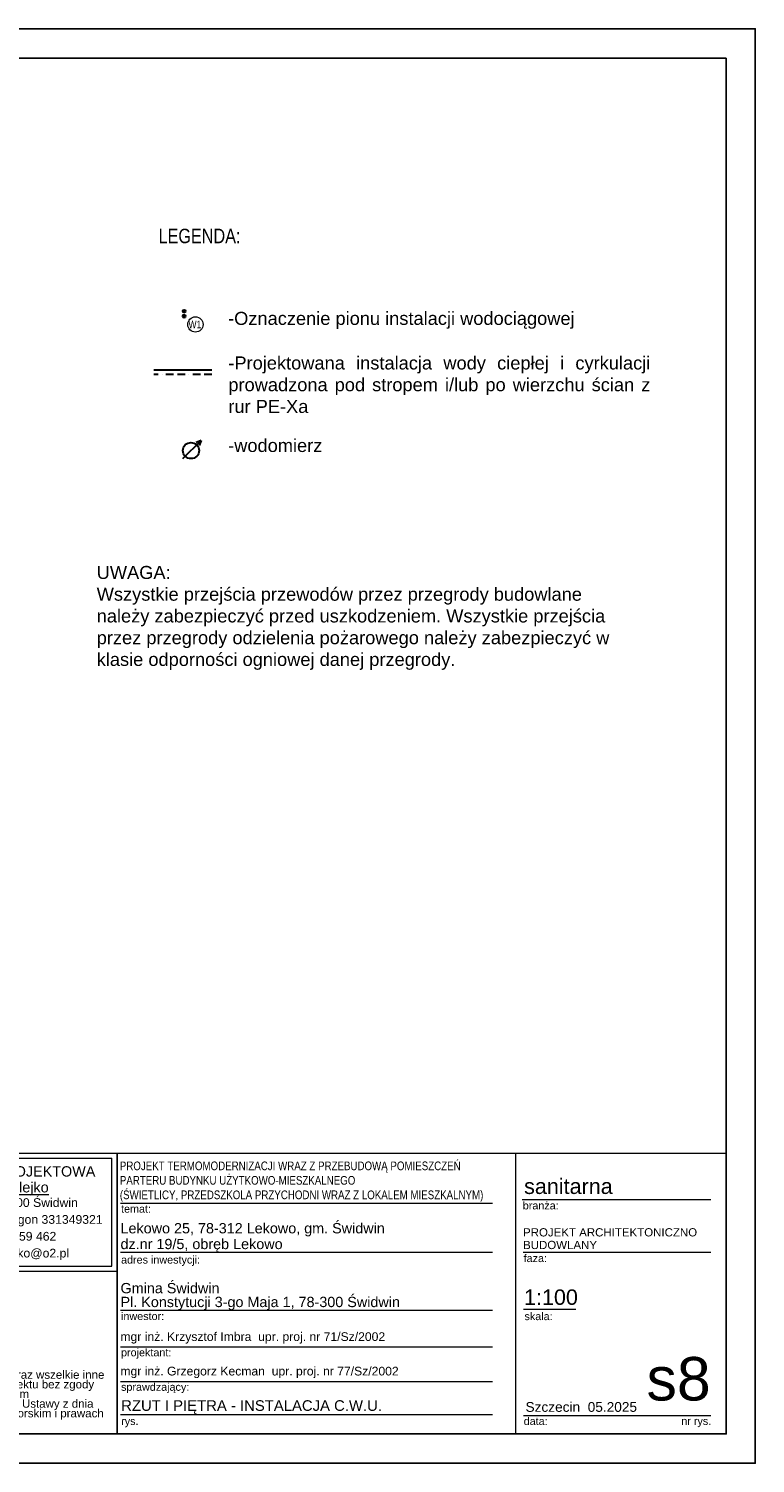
# Model space of a CAD drawing. Extents: x -438200 to -357500, y 15000 to 163871.
# Tile 72 of 148: x -411234 to -396200, y 59395 to 89095. Entities that reach past the tile are written whole.
import ezdxf
from ezdxf.lldxf.tags import DXFTag

# ---------------------------------------------------------------- set-up
doc = ezdxf.new("R2010")
doc.units = 0
doc.header["$MEASUREMENT"] = 0
doc.set_wipeout_variables(frame=1)
doc.linetypes.add('BORDER2', pattern=[22.225, 6.35, -3.175, 6.35, -3.175, 0, -3.175])
doc.layers.get('0').update_dxf_attribs({"color": 252})
for name, color, linetype, lineweight in [('#CIPELA WODA', 240, 'Continuous', 30), ('ARCH TABELA_Nr_Pióra__1', 252, 'Continuous', 25), ('ARCH TABELA_Nr_Pióra__21', 252, 'Continuous', 9), ('ARCH TABELA_Nr_Pióra__7', 252, 'Continuous', 13)]:
    doc.layers.add(name, color=color, linetype=linetype, lineweight=lineweight)
for name, color, linetype in [('#IS_opisy', 7, 'Continuous'), ('#opisy', 7, 'Continuous'), ('_TABELA', 7, 'Continuous'), ('IS_Grafika', 7, 'SOLID'), ('IS_Text_Pion_Wodociag', 7, 'Continuous')]:
    doc.layers.add(name, color=color, linetype=linetype)
for name, color, linetype, true_color in [('IS_Armatura_Wodociag', 7, 'SOLID', 0x000000), ('IS_Ciepła_woda', 1, 'DASHDOT', 0xff0000), ('IS_Cyrkulacja', 7, 'DASHWAVE', 0x800080)]:
    doc.layers.add(name, color=color, linetype=linetype, true_color=true_color)
doc.styles.add('GENERATED_STYLE_5', font='txt')
doc.styles.add('GENERATED_STYLE_7', font='arial.ttf')
doc.styles.add('GENERATED_STYLE_8', font='arial.ttf')
doc.styles.add('GENERATED_STYLE_9', font='arial.ttf')
doc.styles.get("Standard").update_dxf_attribs({"font": 'arial.ttf', "width": 0.8, "bigfont": 'BIGFONT.SHX'})
doc.linetypes.add('CYRKULACJ1', pattern='A,2.5,-1.5,["~",Standard,S=1,R=0,X=-0.5,Y=-0.4],-1.5', length=5.5)
tags = doc.linetypes.add('DASHDOT', pattern=[20, 10, -5, 0, -5]).pattern_tags.tags
tags[10:11] = [DXFTag(74, 4), DXFTag(75, 0), DXFTag(340, '0'), DXFTag(46, 0.0), DXFTag(50, 0.0), DXFTag(44, 0.0), DXFTag(45, 0.0)]
tags[8:9] = [DXFTag(74, 4), DXFTag(75, 0), DXFTag(340, '0'), DXFTag(46, 0.0), DXFTag(50, 0.0), DXFTag(44, 0.0), DXFTag(45, 0.0)]
tags[6:7] = [DXFTag(74, 4), DXFTag(75, 0), DXFTag(340, '0'), DXFTag(46, 0.0), DXFTag(50, 0.0), DXFTag(44, 0.0), DXFTag(45, 0.0)]
tags[4:5] = [DXFTag(74, 4), DXFTag(75, 0), DXFTag(340, '0'), DXFTag(46, 0.0), DXFTag(50, 0.0), DXFTag(44, 0.0), DXFTag(45, 0.0)]
tags = doc.linetypes.add('DASHWAVE', pattern='A,10,-5,-20,[138,IS_LineDef.shx,S=2,R=0,X=-20,Y=0],-5', length=40).pattern_tags.tags
tags[16:17] = [DXFTag(74, 4), DXFTag(75, 0), DXFTag(340, '0'), DXFTag(46, 0.0), DXFTag(50, 0.0), DXFTag(44, 0.0), DXFTag(45, 0.0)]
tags[6:7] = [DXFTag(74, 4), DXFTag(75, 0), DXFTag(340, '0'), DXFTag(46, 0.0), DXFTag(50, 0.0), DXFTag(44, 0.0), DXFTag(45, 0.0)]
tags[4:5] = [DXFTag(74, 4), DXFTag(75, 0), DXFTag(340, '0'), DXFTag(46, 0.0), DXFTag(50, 0.0), DXFTag(44, 0.0), DXFTag(45, 0.0)]
tags = doc.linetypes.add('SOLID', pattern=[10, 10, 0]).pattern_tags.tags
tags[6:7] = [DXFTag(74, 4), DXFTag(75, 0), DXFTag(340, '0'), DXFTag(46, 0.0), DXFTag(50, 0.0), DXFTag(44, 0.0), DXFTag(45, 0.0)]
tags[4:5] = [DXFTag(74, 4), DXFTag(75, 0), DXFTag(340, '0'), DXFTag(46, 0.0), DXFTag(50, 0.0), DXFTag(44, 0.0), DXFTag(45, 0.0)]

msp = doc.modelspace()

# ---------------------------------------------------------------- linework, layer by layer
at = {"layer": '#CIPELA WODA', "color": 6, "linetype": 'CYRKULACJ1', "ltscale": 100}
msp.add_lwpolyline([(-407443, 82027), (-408643, 82027)], dxfattribs=at)
at = {"layer": '#CIPELA WODA', "linetype": 'BORDER2', "ltscale": 25}
msp.add_lwpolyline([(-407443, 81937), (-408643, 81937)], dxfattribs=at)
at = {"color": 0, "lineweight": 15}
msp.add_circle((-407784, 82972), 159, dxfattribs=at)
at = {"layer": 'IS_Armatura_Wodociag', "lineweight": 30, "ltscale": 10}
for p, q in [((-408044, 80196), (-407667, 80568)), ((-407667, 80568), (-407767, 80529)), ((-407667, 80568), (-407707, 80468))]:
    msp.add_line(p, q, dxfattribs=at)
msp.add_ellipse((-407876, 80361), major_axis=(167, 0), ratio=1, dxfattribs=at)
at = {"layer": 'IS_Ciepła_woda', "color": 1, "lineweight": 35, "ltscale": 10}
for radius in [28, 8]:
    msp.add_circle((-408018, 83145), radius, dxfattribs=at)
at = {"layer": 'IS_Cyrkulacja', "color": 6, "linetype": 'CYRKULACJ1', "lineweight": 30, "ltscale": 100}
for radius in [28, 8]:
    msp.add_circle((-408018, 83245), radius, dxfattribs=at)

# ---------------------------------------------------------------- texts
at = {"layer": '#IS_opisy', "insert": (-409827, 77973), "char_height": 270, "width": 11126.4, "attachment_point": 1}
msp.add_mtext('{\\fArial|b0|i0;\\W1;UWAGA:}{\\C21;\\W1;\\P\\pxqj;}\\W1;Wszystkie przejścia przewodów przez przegrody budowlane należy zabezpieczyć przed uszkodzeniem. Wszystkie przejścia przez przegrody odzielenia pożarowego należy zabezpieczyć w klasie odporności ogniowej danej przegrody. \\P\\P', dxfattribs=at)
at = {"layer": '#opisy', "lineweight": 18, "ltscale": 200}
msp.add_text('-Oznaczenie pionu instalacji wodociągowej', height=270, dxfattribs=at).set_placement((-407108, 82963))
at = {"layer": '#opisy', "lineweight": 18, "ltscale": 200, "char_height": 270, "attachment_point": 1}
for s, insert, width in [('\\pxqj;\\fArial|b0|i0|c238;\\W1;-Projektowana instalacja wody ciepłej i cyrkulacji prowadzona pod stropem i/lub po wierzchu ścian z rur PE-Xa', (-407103, 82310), 8704.94), ('\\fArial|b0|i0;\\W1;-wodomierz', (-407107, 80602), 8382.26)]:
    msp.add_mtext(s, dxfattribs=dict(at, insert=insert, width=width))
at = {"layer": 'IS_Grafika', "ltscale": 10, "insert": (-408547, 84650), "char_height": 300, "width": 2002.95, "attachment_point": 7}
msp.add_mtext('LEGENDA:', dxfattribs=at)
at = {"layer": 'IS_Text_Pion_Wodociag', "linetype": 'SOLID', "ltscale": 10, "insert": (-407795, 82892), "char_height": 158.4, "attachment_point": 8}
msp.add_mtext('\\fArial|b0|i0;W1', dxfattribs=at)

# ---------------------------------------------------------------- wipeouts: each hides what was drawn before it
at = {"color": 3, "lineweight": 50}
msp.add_wipeout([(-414300, 65816), (-396800, 65816), (-396800, 60005), (-414300, 60005)], dxfattribs=at)

# ---------------------------------------------------------------- next in the draw order: linework, layer by layer
at = {"layer": '_TABELA', "color": 7}
msp.add_lwpolyline([(-438200, 89095), (-396200, 89095), (-438200, 89095), (-438200, 59395), (-396200, 59395), (-396200, 89095)], dxfattribs=at)
msp.add_lwpolyline([(-396800, 88485), (-435700, 88485), (-435700, 60005), (-396800, 60005)], close=True, dxfattribs=at)
at = {"layer": 'ARCH TABELA_Nr_Pióra__21', "color": 0, "linetype": 'Continuous'}
for p, q in [((-414300, 65816), (-409406, 65816)), ((-414300, 65816), (-396800, 65816)), ((-414194, 65710), (-409513, 65710)), ((-409513, 63476), (-409513, 65710)), ((-409406, 65816), (-409406, 60005)), ((-409406, 63370), (-409406, 65816)), ((-401162, 65816), (-401162, 60005)), ((-396800, 65816), (-396800, 60005)), ((-409406, 60005), (-409406, 65416)), ((-409334, 64780), (-401634, 64780)), ((-401022, 64860), (-397123, 64860)), ((-409334, 63766), (-401634, 63766)), ((-401005, 63766), (-397123, 63766)), ((-414300, 63370), (-409406, 63370)), ((-414194, 63476), (-409513, 63476)), ((-409334, 62566), (-401634, 62566)), ((-400993, 62584), (-399914, 62584)), ((-409334, 61806), (-401634, 61806)), ((-409334, 61092), (-401634, 61092)), ((-409334, 60405), (-401634, 60405)), ((-400993, 60388), (-398711, 60388)), ((-398711, 60388), (-397123, 60388)), ((-414300, 60005), (-409406, 60005)), ((-396800, 60005), (-409406, 60005))]:
    msp.add_line(p, q, dxfattribs=at)

# ---------------------------------------------------------------- next in the draw order: texts
at = {"layer": 'ARCH TABELA_Nr_Pióra__1', "color": 0, "linetype": 'Continuous'}
for s, insert, char_height, width, attachment_point, style in [('\\pt22543.1;\\fArial|b0|i0|c238;\\W0.8;PROJEKT TERMOMODERNIZACJI WRAZ Z PRZEBUDOWĄ POMIESZCZEŃ \\PPARTERU BUDYNKU UŻYTKOWO-MIESZKALNEGO\\P(ŚWIETLICY, PRZEDSZKOLA PRZYCHODNI WRAZ Z LOKALEM MIESZKALNYM)', (-409348, 64809), 180, 12247.06, 7, 'GENERATED_STYLE_5'), ('RZUT I PIĘTRA - INSTALACJA C.W.U.', (-409320, 60701), 220, 9511.75, 1, 'GENERATED_STYLE_9')]:
    msp.add_mtext(s, dxfattribs=dict(at, insert=insert, char_height=char_height, width=width, attachment_point=attachment_point, style=style))
at = {"layer": 'ARCH TABELA_Nr_Pióra__21', "color": 0, "linetype": 'Continuous', "insert": (-409334, 62565), "char_height": 212.77, "attachment_point": 7, "line_spacing_factor": 0.807442, "style": 'GENERATED_STYLE_7'}
msp.add_mtext('{Gmina Świdwin\\PPl. Konstytucji 3-go Maja 1, 78-300 Świdwin}', dxfattribs=at)
at = {"layer": 'ARCH TABELA_Nr_Pióra__7', "color": 0, "linetype": 'Continuous'}
for s, insert, char_height, attachment_point, line_spacing_factor, style in [('{PRACOWNIA PROJEKTOWA\\P\\LBartosz Balejko}', (-411853, 65545), 212.77, 2, 0.926719, 'GENERATED_STYLE_8'), ('{Lekowo 25, 78-312 Lekowo, gm. Świdwin\\Pdz.nr 19/5, obręb Lekowo}', (-409334, 63765), 212.77, 7, 0.918867, 'GENERATED_STYLE_7'), ('{PROJEKT ARCHITEKTONICZNO\\PBUDOWLANY}', (-401005, 64262), 170, 1, 0.923713, 'GENERATED_STYLE_7')]:
    msp.add_mtext(s, dxfattribs=dict(at, insert=insert, char_height=char_height, attachment_point=attachment_point, line_spacing_factor=line_spacing_factor, style=style))
at = {"layer": 'ARCH TABELA_Nr_Pióra__7', "color": 0, "linetype": 'Continuous', "attachment_point": 1, "style": 'GENERATED_STYLE_7'}
for s, insert, char_height, width in [('sanitarna', (-400984, 65290), 319.2, 3639.4), ('mgr inż. Krzysztof Imbra  \\fArial|b0|i0|c238;upr. proj. nr 71/Sz/2002', (-409336, 62108), 180, 6421.97), ('mgr inż. Grzegorz Kecman  \\fArial|b0|i0|c238;upr. proj. nr 77/Sz/2002', (-409336, 61394), 180, 6421.97)]:
    msp.add_mtext(s, dxfattribs=dict(at, insert=insert, char_height=char_height, width=width))
at = {"layer": 'ARCH TABELA_Nr_Pióra__7', "color": 0, "linetype": 'Continuous', "style": 'GENERATED_STYLE_7'}
for s, insert, char_height, width, attachment_point, line_spacing_factor in [('{ul.Różana 6, 78-300 Świdwin\\PNIP 672-168-25-82 Regon 331349321\\Ptel.: +48 501 059 462\\Pmail: bartekbalejko@o2.pl}', (-411853, 64883), 180.85, 4680.85, 2, 1.156383), ('{UWAGA:\\PKopiowanie, publikacje oraz wszelkie inne formy wykorzystania projektu bez zgody autorów będą naruszeniem przepisówwynikających z Ustawy z dnia 4.02.1994 r. o prawie autorskim i prawach pokrewnych.}', (-414095, 61515), 170.213, 4483.41, 1, 0.703415)]:
    msp.add_mtext(s, dxfattribs=dict(at, insert=insert, char_height=char_height, width=width, attachment_point=attachment_point, line_spacing_factor=line_spacing_factor))
for s, insert, char_height, attachment_point in [('{branża:}', (-401011, 64811), 159.6, 1), ('{temat:}', (-409323, 64744), 159.6, 1), ('{adres inwestycji:}', (-409323, 63690), 159.58, 1), ('{faza:}', (-400993, 63721), 159.6, 1), ('1:100', (-400986, 62995), 319.2, 1), ('{inwestor:}', (-409323, 62521), 159.58, 1), ('{skala:}', (-400975, 62519), 159.6, 1), ('{projektant:}', (-409323, 61770), 159.58, 1), ('s8', (-397123, 61596), 900, 3), ('sprawdzający:', (-409323, 61056), 159.58, 1), ('{Szczecin  05.2025}', (-400954, 60663), 202.13, 1), ('{rys.}', (-409321, 60348), 159.6, 1), ('{data:}', (-400992, 60348), 159.6, 1), ('{nr rys.}', (-397731, 60351), 159.6, 1)]:
    msp.add_mtext(s, dxfattribs=dict(at, insert=insert, char_height=char_height, attachment_point=attachment_point))

doc.saveas('drawing.dxf')
